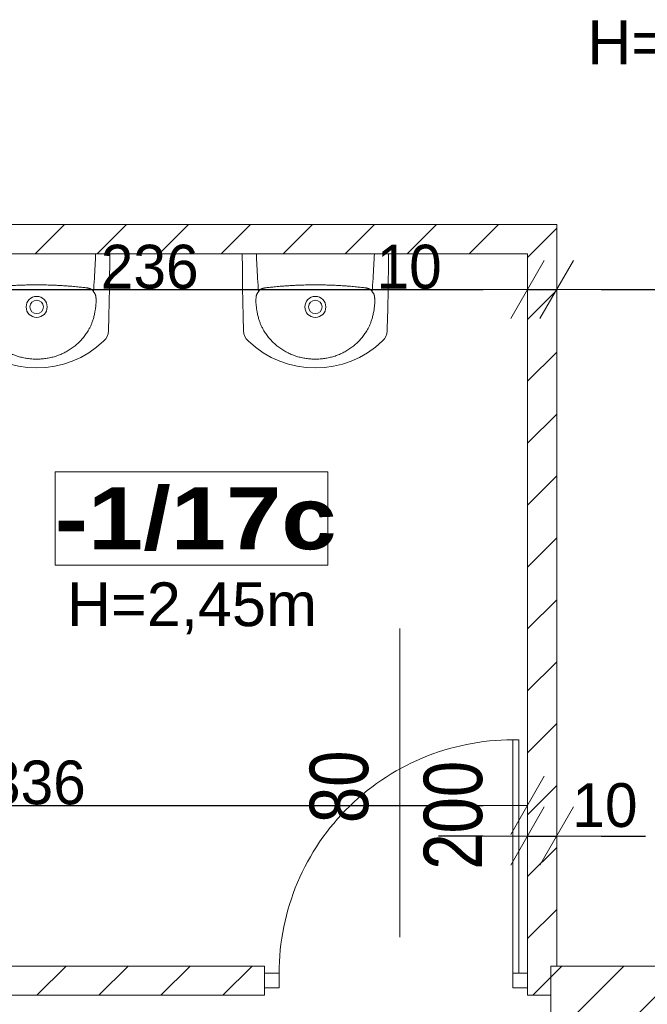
# Model space of a CAD drawing. Header units: millimetres. Extents: x -44596 to 32114, y 34976 to 82978.
# Tile 60 of 63: x 30453 to 30668, y 57015 to 57353. Entities that reach past the tile are written whole.
import ezdxf

# ---------------------------------------------------------------- set-up
doc = ezdxf.new("R2010")
doc.units = ezdxf.units.MM
doc.header["$MEASUREMENT"] = 0
for name, color, linetype in [('MF-NR', 7, 'Continuous'), ('MF_INST_WOD-KAN', 7, 'Continuous'), ('MF_KRESKOWANIE', 7, 'Continuous'), ('MF_NR', 7, 'Continuous'), ('MF_OKNA', 7, 'Continuous'), ('MF_OPISY', 7, 'Continuous'), ('MF_SCIANY_DZIAL', 7, 'Continuous'), ('MF_SCIANY_KONSTR', 7, 'Continuous'), ('MF_WIDOK', 7, 'Continuous'), ('MF_WYM_DUŻE', 7, 'Continuous')]:
    doc.layers.add(name, color=color, linetype=linetype)
doc.styles.add('GENERATED_STYLE_2', font='txt')
doc.styles.add('GENERATED_STYLE_6', font='txt')
doc.dimstyles.new('GENERATED_STYLE__1', dxfattribs={"dimtxt": 15, "dimasz": 15.2, "dimexe": 0.18, "dimexo": 0.0625, "dimgap": 0.09, "dimtad": 1, "dimtih": 1, "dimtoh": 1, "dimdec": 0, "dimzin": 0, "dimdsep": 46, "dimtxsty": 'GENERATED_STYLE_2', "dimblk": 'ARROWHEAD_2', "dimblk1": 'ARROWHEAD_2', "dimblk2": 'ARROWHEAD_2', "dimcen": 0.09, "dimse1": 1, "dimse2": 1, "dimclrd": 7, "dimclre": 7, "dimclrt": 7, "dimadec": 0, "dimazin": 0, "dimtfac": 1, "dimtdec": 4, "dimtmove": 0, "dimatfit": 3, "dimfxl": 1, "dimtolj": 1, "dimtzin": 0, "dimarcsym": 0})
doc.dimstyles.new('GENERATED_STYLE__7', dxfattribs={"dimtxt": 15, "dimasz": 15.2, "dimexe": 0.18, "dimexo": 0.0625, "dimgap": 0.09, "dimtad": 1, "dimtih": 1, "dimtoh": 1, "dimdec": 0, "dimzin": 0, "dimdsep": 46, "dimtxsty": 'GENERATED_STYLE_2', "dimblk": 'ARROWHEAD_2', "dimblk1": 'ARROWHEAD_2', "dimblk2": 'ARROWHEAD_2', "dimcen": 0.09, "dimse1": 1, "dimse2": 1, "dimclrd": 7, "dimclre": 7, "dimclrt": 7, "dimadec": 0, "dimazin": 0, "dimtfac": 1, "dimtdec": 4, "dimtmove": 2, "dimatfit": 3, "dimfxl": 1, "dimtolj": 1, "dimtzin": 0, "dimarcsym": 0})
pattern_1 = [(45, (5608535.791, 4486378.817), (-10.606601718, 10.606601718), [])]

# ---------------------------------------------------------------- blocks, each defined once
blk = doc.blocks.new('ARROWHEAD_2')
at = {"color": 0, "linetype": 'Continuous', "lineweight": 0}
for p, q in [((-0.378, -0.655), (0.378, 0.655)), ((0, 0), (-1, 0))]:
    blk.add_line(p, q, dxfattribs=at)
blk = doc.blocks.new('*D32')
at = {"layer": 'Defpoints', "color": 0}
for p in [(30391.19, 57272.49), (30627.19, 57272.49), (30627.19, 57260.24)]:
    blk.add_point(p, dxfattribs=at)
at = {"layer": 'MF_WYM_DUŻE', "color": 7, "linetype": 'Continuous', "lineweight": -2}
blk.add_line((30406.39, 57260.24), (30611.99, 57260.24), dxfattribs=at)
at = {"layer": 'MF_WYM_DUŻE', "color": 7, "lineweight": -2, "xscale": 15.2, "yscale": 15.2, "zscale": 15.2, "rotation": 180}
blk.add_blockref('ARROWHEAD_2', (30391.19, 57260.24), dxfattribs=at)
at = {"layer": 'MF_WYM_DUŻE', "color": 7, "lineweight": -2, "xscale": 15.2, "yscale": 15.2, "zscale": 15.2}
blk.add_blockref('ARROWHEAD_2', (30627.19, 57260.24), dxfattribs=at)
at = {"layer": 'MF_WYM_DUŻE', "color": 7, "lineweight": 13, "insert": (30497.89, 57267.99), "char_height": 15, "attachment_point": 5, "style": 'GENERATED_STYLE_2'}
blk.add_mtext('\\A1;236', dxfattribs=at)
blk = doc.blocks.new('*D33')
at = {"layer": 'Defpoints', "color": 0}
for p in [(30637.19, 57282.49), (30627.19, 57272.49), (30637.19, 57260.24)]:
    blk.add_point(p, dxfattribs=at)
at = {"layer": 'MF_WYM_DUŻE', "color": 7, "linetype": 'Continuous', "lineweight": -2}
for p, q in [((30576.68, 57260.24), (30596.79, 57260.24)), ((30596.79, 57260.24), (30611.99, 57260.24)), ((30627.19, 57260.24), (30637.19, 57260.24)), ((30652.39, 57260.24), (30667.59, 57260.24))]:
    blk.add_line(p, q, dxfattribs=at)
at = {"layer": 'MF_WYM_DUŻE', "color": 7, "lineweight": -2, "xscale": 15.2, "yscale": 15.2, "zscale": 15.2}
blk.add_blockref('ARROWHEAD_2', (30627.19, 57260.24), dxfattribs=at)
at = {"layer": 'MF_WYM_DUŻE', "color": 7, "lineweight": -2, "xscale": 15.2, "yscale": 15.2, "zscale": 15.2, "rotation": 180}
blk.add_blockref('ARROWHEAD_2', (30637.19, 57260.24), dxfattribs=at)
at = {"layer": 'MF_WYM_DUŻE', "color": 7, "lineweight": 13, "insert": (30586.69, 57267.99), "char_height": 15, "attachment_point": 5, "style": 'GENERATED_STYLE_2'}
blk.add_mtext('\\A1;10', dxfattribs=at)
blk = doc.blocks.new('*D34')
at = {"layer": 'Defpoints', "color": 0}
for p in [(30637.19, 57282.49), (30867.19, 57260.24), (30867.19, 57028.49)]:
    blk.add_point(p, dxfattribs=at)
at = {"layer": 'MF_WYM_DUŻE', "color": 7, "linetype": 'Continuous', "lineweight": -2}
blk.add_line((30652.39, 57260.24), (30851.99, 57260.24), dxfattribs=at)
at = {"layer": 'MF_WYM_DUŻE', "color": 7, "lineweight": -2, "xscale": 15.2, "yscale": 15.2, "zscale": 15.2, "rotation": 180}
blk.add_blockref('ARROWHEAD_2', (30637.19, 57260.24), dxfattribs=at)
at = {"layer": 'MF_WYM_DUŻE', "color": 7, "lineweight": -2, "xscale": 15.2, "yscale": 15.2, "zscale": 15.2}
blk.add_blockref('ARROWHEAD_2', (30867.19, 57260.24), dxfattribs=at)
at = {"layer": 'MF_WYM_DUŻE', "color": 7, "lineweight": 13, "insert": (30752.27, 57267.99), "char_height": 15, "attachment_point": 5, "style": 'GENERATED_STYLE_2'}
blk.add_mtext('\\A1;230', dxfattribs=at)
blk = doc.blocks.new('*D82')
at = {"layer": 'Defpoints', "color": 0}
for p in [(30291.19, 57272.49), (30627.19, 57272.49), (30627.19, 57083.52)]:
    blk.add_point(p, dxfattribs=at)
at = {"layer": 'MF_WYM_DUŻE', "color": 7, "linetype": 'Continuous', "lineweight": -2}
blk.add_line((30306.39, 57083.52), (30611.99, 57083.52), dxfattribs=at)
at = {"layer": 'MF_WYM_DUŻE', "color": 7, "lineweight": -2, "xscale": 15.2, "yscale": 15.2, "zscale": 15.2, "rotation": 180}
blk.add_blockref('ARROWHEAD_2', (30291.19, 57083.52), dxfattribs=at)
at = {"layer": 'MF_WYM_DUŻE', "color": 7, "lineweight": -2, "xscale": 15.2, "yscale": 15.2, "zscale": 15.2}
blk.add_blockref('ARROWHEAD_2', (30627.19, 57083.52), dxfattribs=at)
at = {"layer": 'MF_WYM_DUŻE', "color": 7, "lineweight": 13, "insert": (30459.27, 57091.28), "char_height": 15, "attachment_point": 5, "style": 'GENERATED_STYLE_2'}
blk.add_mtext('\\A1;336', dxfattribs=at)
blk = doc.blocks.new('*D83')
at = {"layer": 'Defpoints', "color": 0}
for p in [(30637.19, 57282.49), (30627.19, 57272.49), (30637.19, 57073.02)]:
    blk.add_point(p, dxfattribs=at)
at = {"layer": 'MF_WYM_DUŻE', "color": 7, "linetype": 'Continuous', "lineweight": -2}
for p, q in [((30611.99, 57073.02), (30596.79, 57073.02)), ((30627.19, 57073.02), (30637.19, 57073.02)), ((30652.39, 57073.02), (30667.59, 57073.02))]:
    blk.add_line(p, q, dxfattribs=at)
at = {"layer": 'MF_WYM_DUŻE', "color": 7, "lineweight": -2, "xscale": 15.2, "yscale": 15.2, "zscale": 15.2}
blk.add_blockref('ARROWHEAD_2', (30627.19, 57073.02), dxfattribs=at)
at = {"layer": 'MF_WYM_DUŻE', "color": 7, "lineweight": -2, "xscale": 15.2, "yscale": 15.2, "zscale": 15.2, "rotation": 180}
blk.add_blockref('ARROWHEAD_2', (30637.19, 57073.02), dxfattribs=at)
at = {"layer": 'MF_WYM_DUŻE', "color": 7, "lineweight": 13, "insert": (30653.71, 57083.52), "char_height": 15, "attachment_point": 5, "style": 'GENERATED_STYLE_2'}
blk.add_mtext('\\A1;10', dxfattribs=at)

msp = doc.modelspace()

# ---------------------------------------------------------------- hatches: boundary and pattern name
at = {"layer": 'MF_KRESKOWANIE', "linetype": 'Continuous', "lineweight": 13}
h = msp.add_hatch(dxfattribs=at)
h.set_pattern_fill('bloczki_ceramiczne', color=251, style=0, pattern_type=2)
h.set_pattern_definition(pattern_1)
h.paths.add_polyline_path([(30637.19, 57282.49), (30291.19, 57282.49), (30291.19, 57272.49), (30627.19, 57272.49), (30627.19, 57018.49), (30635.19, 57018.49), (30635.19, 57028.49), (30637.19, 57028.49)])
h = msp.add_hatch(dxfattribs=at)
h.set_pattern_fill('bloczki_ceramiczne', color=251, style=0, pattern_type=2)
h.set_pattern_definition(pattern_1)
h.paths.add_polyline_path([(30537.19, 57018.49), (30537.19, 57028.49), (30315.19, 57028.49), (30291.19, 57028.49), (30291.19, 57018.49), (30315.19, 57018.49)])
h = msp.add_hatch(dxfattribs=at)
h.set_pattern_fill('bloczki_ceramiczne', color=251, style=0, pattern_type=2)
h.set_pattern_definition(pattern_1)
h.paths.add_polyline_path([(30867.19, 57028.49), (30635.19, 57028.49), (30635.19, 56984.49), (30659.19, 56984.49), (30659.19, 57004.49), (30867.19, 57004.49), (30867.19, 57026.49)])

# ---------------------------------------------------------------- linework, layer by layer
at = {"layer": 'MF-NR', "color": 251, "linetype": 'Continuous', "lineweight": 13}
for p, q in [((30465.54, 57197.75), (30558.87, 57197.75)), ((30465.54, 57165.86), (30465.54, 57197.75)), ((30558.87, 57197.75), (30558.87, 57165.86))]:
    msp.add_line(p, q, dxfattribs=at)
at = {"layer": 'MF-NR', "color": 251, "linetype": 'Continuous', "lineweight": 13, "flags": 128}
msp.add_lwpolyline([(30558.87, 57165.86), (30465.54, 57165.86)], dxfattribs=at)
at = {"layer": 'MF_INST_WOD-KAN', "color": 251, "linetype": 'Continuous', "lineweight": 13}
for p, q in [((30434.19, 57272.49), (30484.19, 57272.49)), ((30529.59, 57272.49), (30579.59, 57272.49))]:
    msp.add_line(p, q, dxfattribs=at)
for centre, radius in [((30459.19, 57254.29), 3.6), ((30459.19, 57254.29), 2.3), ((30554.59, 57254.29), 3.6), ((30554.59, 57254.29), 2.3)]:
    msp.add_circle(centre, radius, dxfattribs=at)
for centre, radius, start, end in [((29680.05, 57272.49), 804.15, 358.11808, 0), ((31333.74, 57272.49), 804.15, 180, 181.88192), ((29775.45, 57272.49), 804.15, 358.11808, 0), ((30478.76, 57246.25), 5, 313.7476, 358.1181), ((30535.02, 57246.25), 5, 181.8819, 226.2524), ((30574.16, 57246.25), 5, 313.7476, 358.1181), ((30459.19, 57266.69), 33.3, 226.2524, 313.7476), ((30554.59, 57266.69), 33.3, 226.2524, 313.7476)]:
    msp.add_arc(centre, radius, start, end, dxfattribs=at)
for points, knots in [([(30478.64, 57259.52), (30478.76, 57261.04), (30478.86, 57262.56), (30478.96, 57264.08), (30479.05, 57265.52), (30479.13, 57266.97), (30479.2, 57268.41), (30479.27, 57269.77), (30479.33, 57271.13), (30479.38, 57272.49)], [0, 0, 0, 0, 1, 1, 1, 2, 2, 2, 3, 3, 3, 3]), ([(30535.14, 57259.52), (30535.03, 57261.04), (30534.92, 57262.56), (30534.83, 57264.08), (30534.74, 57265.52), (30534.65, 57266.97), (30534.58, 57268.41), (30534.51, 57269.77), (30534.45, 57271.13), (30534.4, 57272.49)], [0, 0, 0, 0, 1, 1, 1, 2, 2, 2, 3, 3, 3, 3]), ([(30574.04, 57259.52), (30574.15, 57261.04), (30574.26, 57262.56), (30574.35, 57264.08), (30574.45, 57265.52), (30574.53, 57266.97), (30574.6, 57268.41), (30574.67, 57269.77), (30574.73, 57271.13), (30574.78, 57272.49)], [0, 0, 0, 0, 1, 1, 1, 2, 2, 2, 3, 3, 3, 3]), ([(30459.19, 57261.85), (30458.41, 57261.85), (30457.63, 57261.85), (30456.84, 57261.83), (30456.13, 57261.82), (30455.42, 57261.8), (30454.71, 57261.78), (30454.09, 57261.76), (30453.46, 57261.74), (30452.84, 57261.71), (30452.28, 57261.69), (30451.73, 57261.66), (30451.17, 57261.63), (30450.68, 57261.6), (30450.19, 57261.57), (30449.69, 57261.54), (30449.25, 57261.51), (30448.81, 57261.48), (30448.36, 57261.44), (30447.97, 57261.41), (30447.57, 57261.38), (30447.17, 57261.35), (30446.81, 57261.32), (30446.45, 57261.28), (30446.09, 57261.25), (30445.77, 57261.22), (30445.44, 57261.19), (30445.12, 57261.16), (30444.82, 57261.13), (30444.52, 57261.1), (30444.23, 57261.07), (30443.96, 57261.04), (30443.69, 57261.01), (30443.42, 57260.98), (30443.18, 57260.95), (30442.93, 57260.93), (30442.69, 57260.9), (30442.46, 57260.87), (30442.24, 57260.85), (30442.02, 57260.82)], [0, 0, 0, 0, 1, 1, 1, 2, 2, 2, 3, 3, 3, 4, 4, 4, 5, 5, 5, 6, 6, 6, 7, 7, 7, 8, 8, 8, 9, 9, 9, 10, 10, 10, 11, 11, 11, 12, 12, 12, 13, 13, 13, 13]), ([(30459.19, 57261.85), (30459.98, 57261.85), (30460.76, 57261.85), (30461.54, 57261.83), (30462.25, 57261.82), (30462.96, 57261.8), (30463.67, 57261.78), (30464.3, 57261.76), (30464.92, 57261.74), (30465.55, 57261.71), (30466.1, 57261.69), (30466.66, 57261.66), (30467.21, 57261.63), (30467.71, 57261.6), (30468.2, 57261.57), (30468.7, 57261.54), (30469.14, 57261.51), (30469.58, 57261.48), (30470.02, 57261.44), (30470.42, 57261.41), (30470.82, 57261.38), (30471.22, 57261.35), (30471.58, 57261.32), (30471.94, 57261.28), (30472.3, 57261.25), (30472.62, 57261.22), (30472.95, 57261.19), (30473.27, 57261.16), (30473.57, 57261.13), (30473.86, 57261.1), (30474.16, 57261.07), (30474.43, 57261.04), (30474.7, 57261.01), (30474.97, 57260.98), (30475.21, 57260.95), (30475.46, 57260.93), (30475.7, 57260.9), (30475.92, 57260.87), (30476.15, 57260.85), (30476.37, 57260.82)], [0, 0, 0, 0, 1, 1, 1, 2, 2, 2, 3, 3, 3, 4, 4, 4, 5, 5, 5, 6, 6, 6, 7, 7, 7, 8, 8, 8, 9, 9, 9, 10, 10, 10, 11, 11, 11, 12, 12, 12, 13, 13, 13, 13]), ([(30476.37, 57260.82), (30476.43, 57260.81), (30476.5, 57260.8), (30476.56, 57260.79), (30476.63, 57260.78), (30476.69, 57260.77), (30476.75, 57260.76), (30476.82, 57260.74), (30476.88, 57260.73), (30476.94, 57260.71), (30477, 57260.7), (30477.06, 57260.68), (30477.12, 57260.66), (30477.18, 57260.64), (30477.24, 57260.62), (30477.3, 57260.6), (30477.36, 57260.58), (30477.42, 57260.56), (30477.48, 57260.54), (30477.54, 57260.51), (30477.6, 57260.49), (30477.66, 57260.46), (30477.71, 57260.43), (30477.77, 57260.41), (30477.83, 57260.38), (30477.88, 57260.35), (30477.94, 57260.31), (30478, 57260.28), (30478.05, 57260.25), (30478.11, 57260.21), (30478.16, 57260.18)], [0, 0, 0, 0, 1, 1, 1, 2, 2, 2, 3, 3, 3, 4, 4, 4, 5, 5, 5, 6, 6, 6, 7, 7, 7, 8, 8, 8, 9, 9, 9, 10, 10, 10, 10]), ([(30478.16, 57260.18), (30478.19, 57260.15), (30478.22, 57260.12), (30478.25, 57260.08), (30478.28, 57260.05), (30478.32, 57260.01), (30478.35, 57259.97), (30478.38, 57259.93), (30478.41, 57259.88), (30478.45, 57259.83), (30478.48, 57259.78), (30478.52, 57259.73), (30478.55, 57259.68), (30478.58, 57259.63), (30478.61, 57259.57), (30478.64, 57259.52)], [0, 0, 0, 0, 1, 1, 1, 2, 2, 2, 3, 3, 3, 4, 4, 4, 5, 5, 5, 5]), ([(30535.63, 57260.18), (30535.59, 57260.15), (30535.56, 57260.12), (30535.53, 57260.08), (30535.5, 57260.05), (30535.47, 57260.01), (30535.44, 57259.97), (30535.4, 57259.93), (30535.37, 57259.88), (30535.34, 57259.83), (30535.3, 57259.78), (30535.27, 57259.73), (30535.24, 57259.68), (30535.2, 57259.63), (30535.17, 57259.57), (30535.14, 57259.52)], [0, 0, 0, 0, 1, 1, 1, 2, 2, 2, 3, 3, 3, 4, 4, 4, 5, 5, 5, 5]), ([(30537.41, 57260.82), (30537.35, 57260.81), (30537.29, 57260.8), (30537.22, 57260.79), (30537.16, 57260.78), (30537.1, 57260.77), (30537.03, 57260.76), (30536.97, 57260.74), (30536.91, 57260.73), (30536.85, 57260.71), (30536.78, 57260.7), (30536.72, 57260.68), (30536.66, 57260.66), (30536.6, 57260.64), (30536.54, 57260.62), (30536.48, 57260.6), (30536.42, 57260.58), (30536.36, 57260.56), (30536.3, 57260.54), (30536.24, 57260.51), (30536.19, 57260.49), (30536.13, 57260.46), (30536.07, 57260.43), (30536.01, 57260.41), (30535.96, 57260.38), (30535.9, 57260.35), (30535.84, 57260.31), (30535.79, 57260.28), (30535.73, 57260.25), (30535.68, 57260.21), (30535.63, 57260.18)], [0, 0, 0, 0, 1, 1, 1, 2, 2, 2, 3, 3, 3, 4, 4, 4, 5, 5, 5, 6, 6, 6, 7, 7, 7, 8, 8, 8, 9, 9, 9, 10, 10, 10, 10]), ([(30554.59, 57261.85), (30553.81, 57261.85), (30553.02, 57261.85), (30552.24, 57261.83), (30551.53, 57261.82), (30550.82, 57261.8), (30550.11, 57261.78), (30549.49, 57261.76), (30548.86, 57261.74), (30548.23, 57261.71), (30547.68, 57261.69), (30547.13, 57261.66), (30546.57, 57261.63), (30546.08, 57261.6), (30545.58, 57261.57), (30545.09, 57261.54), (30544.64, 57261.51), (30544.2, 57261.48), (30543.76, 57261.44), (30543.36, 57261.41), (30542.96, 57261.38), (30542.57, 57261.35), (30542.21, 57261.32), (30541.85, 57261.28), (30541.49, 57261.25), (30541.16, 57261.22), (30540.84, 57261.19), (30540.51, 57261.16), (30540.22, 57261.13), (30539.92, 57261.1), (30539.62, 57261.07), (30539.36, 57261.04), (30539.09, 57261.01), (30538.82, 57260.98), (30538.57, 57260.95), (30538.33, 57260.93), (30538.08, 57260.9), (30537.86, 57260.87), (30537.64, 57260.85), (30537.41, 57260.82)], [0, 0, 0, 0, 1, 1, 1, 2, 2, 2, 3, 3, 3, 4, 4, 4, 5, 5, 5, 6, 6, 6, 7, 7, 7, 8, 8, 8, 9, 9, 9, 10, 10, 10, 11, 11, 11, 12, 12, 12, 13, 13, 13, 13]), ([(30554.59, 57261.85), (30555.37, 57261.85), (30556.16, 57261.85), (30556.94, 57261.83), (30557.65, 57261.82), (30558.36, 57261.8), (30559.07, 57261.78), (30559.7, 57261.76), (30560.32, 57261.74), (30560.95, 57261.71), (30561.5, 57261.69), (30562.06, 57261.66), (30562.61, 57261.63), (30563.1, 57261.6), (30563.6, 57261.57), (30564.09, 57261.54), (30564.54, 57261.51), (30564.98, 57261.48), (30565.42, 57261.44), (30565.82, 57261.41), (30566.22, 57261.38), (30566.62, 57261.35), (30566.97, 57261.32), (30567.33, 57261.28), (30567.69, 57261.25), (30568.02, 57261.22), (30568.34, 57261.19), (30568.67, 57261.16), (30568.97, 57261.13), (30569.26, 57261.1), (30569.56, 57261.07), (30569.82, 57261.04), (30570.09, 57261.01), (30570.36, 57260.98), (30570.61, 57260.95), (30570.85, 57260.93), (30571.1, 57260.9), (30571.32, 57260.87), (30571.54, 57260.85), (30571.77, 57260.82)], [0, 0, 0, 0, 1, 1, 1, 2, 2, 2, 3, 3, 3, 4, 4, 4, 5, 5, 5, 6, 6, 6, 7, 7, 7, 8, 8, 8, 9, 9, 9, 10, 10, 10, 11, 11, 11, 12, 12, 12, 13, 13, 13, 13]), ([(30571.77, 57260.82), (30571.83, 57260.81), (30571.89, 57260.8), (30571.96, 57260.79), (30572.02, 57260.78), (30572.09, 57260.77), (30572.15, 57260.76), (30572.21, 57260.74), (30572.27, 57260.73), (30572.34, 57260.71), (30572.4, 57260.7), (30572.46, 57260.68), (30572.52, 57260.66), (30572.58, 57260.64), (30572.64, 57260.62), (30572.7, 57260.6), (30572.76, 57260.58), (30572.82, 57260.56), (30572.88, 57260.54), (30572.94, 57260.51), (30573, 57260.49), (30573.05, 57260.46), (30573.11, 57260.43), (30573.17, 57260.41), (30573.22, 57260.38), (30573.28, 57260.35), (30573.34, 57260.31), (30573.39, 57260.28), (30573.45, 57260.25), (30573.5, 57260.21), (30573.56, 57260.18)], [0, 0, 0, 0, 1, 1, 1, 2, 2, 2, 3, 3, 3, 4, 4, 4, 5, 5, 5, 6, 6, 6, 7, 7, 7, 8, 8, 8, 9, 9, 9, 10, 10, 10, 10]), ([(30573.56, 57260.18), (30573.59, 57260.15), (30573.62, 57260.12), (30573.65, 57260.08), (30573.68, 57260.05), (30573.71, 57260.01), (30573.74, 57259.97), (30573.78, 57259.93), (30573.81, 57259.88), (30573.84, 57259.83), (30573.88, 57259.78), (30573.91, 57259.73), (30573.94, 57259.68), (30573.98, 57259.63), (30574.01, 57259.57), (30574.04, 57259.52)], [0, 0, 0, 0, 1, 1, 1, 2, 2, 2, 3, 3, 3, 4, 4, 4, 5, 5, 5, 5]), ([(30478.64, 57259.52), (30478.68, 57259.48), (30478.71, 57259.44), (30478.74, 57259.4), (30478.78, 57259.35), (30478.82, 57259.31), (30478.85, 57259.27), (30478.88, 57259.22), (30478.92, 57259.18), (30478.95, 57259.13), (30478.98, 57259.09), (30479.01, 57259.04), (30479.04, 57258.99), (30479.06, 57258.95), (30479.09, 57258.9), (30479.12, 57258.86), (30479.14, 57258.81), (30479.16, 57258.77), (30479.19, 57258.72), (30479.21, 57258.68), (30479.23, 57258.63), (30479.25, 57258.58), (30479.27, 57258.54), (30479.29, 57258.49), (30479.3, 57258.45), (30479.32, 57258.4), (30479.34, 57258.35), (30479.35, 57258.31), (30479.36, 57258.26), (30479.38, 57258.21), (30479.39, 57258.17), (30479.4, 57258.12), (30479.41, 57258.07), (30479.42, 57258.02), (30479.43, 57257.98), (30479.44, 57257.93), (30479.44, 57257.88), (30479.45, 57257.84), (30479.45, 57257.8), (30479.46, 57257.75), (30479.46, 57257.71), (30479.47, 57257.67), (30479.47, 57257.64)], [0, 0, 0, 0, 1, 1, 1, 2, 2, 2, 3, 3, 3, 4, 4, 4, 5, 5, 5, 6, 6, 6, 7, 7, 7, 8, 8, 8, 9, 9, 9, 10, 10, 10, 11, 11, 11, 12, 12, 12, 13, 13, 13, 14, 14, 14, 14]), ([(30479.47, 57257.64), (30479.49, 57257.51), (30479.5, 57257.38), (30479.51, 57257.26), (30479.52, 57257.12), (30479.52, 57256.98), (30479.53, 57256.85), (30479.53, 57256.7), (30479.54, 57256.55), (30479.54, 57256.39), (30479.54, 57256.23), (30479.53, 57256.06), (30479.53, 57255.89), (30479.52, 57255.7), (30479.51, 57255.5), (30479.5, 57255.31), (30479.48, 57255.1), (30479.46, 57254.88), (30479.44, 57254.67), (30479.41, 57254.42), (30479.39, 57254.18), (30479.36, 57253.94)], [0, 0, 0, 0, 1, 1, 1, 2, 2, 2, 3, 3, 3, 4, 4, 4, 5, 5, 5, 6, 6, 6, 7, 7, 7, 7]), ([(30534.31, 57257.64), (30534.3, 57257.51), (30534.29, 57257.38), (30534.28, 57257.26), (30534.27, 57257.12), (30534.26, 57256.98), (30534.26, 57256.85), (30534.25, 57256.7), (30534.25, 57256.55), (30534.25, 57256.39), (30534.25, 57256.23), (30534.25, 57256.06), (30534.26, 57255.89), (30534.26, 57255.7), (30534.27, 57255.5), (30534.29, 57255.31), (30534.3, 57255.1), (30534.32, 57254.88), (30534.35, 57254.67), (30534.37, 57254.42), (30534.4, 57254.18), (30534.43, 57253.94)], [0, 0, 0, 0, 1, 1, 1, 2, 2, 2, 3, 3, 3, 4, 4, 4, 5, 5, 5, 6, 6, 6, 7, 7, 7, 7]), ([(30535.14, 57259.52), (30535.11, 57259.48), (30535.07, 57259.44), (30535.04, 57259.4), (30535, 57259.35), (30534.97, 57259.31), (30534.94, 57259.27), (30534.9, 57259.22), (30534.87, 57259.18), (30534.84, 57259.13), (30534.81, 57259.09), (30534.78, 57259.04), (30534.75, 57258.99), (30534.72, 57258.95), (30534.69, 57258.9), (30534.67, 57258.86), (30534.64, 57258.81), (30534.62, 57258.77), (30534.6, 57258.72), (30534.58, 57258.68), (30534.56, 57258.63), (30534.54, 57258.58), (30534.52, 57258.54), (30534.5, 57258.49), (30534.48, 57258.45), (30534.46, 57258.4), (30534.45, 57258.35), (30534.43, 57258.31), (30534.42, 57258.26), (30534.41, 57258.21), (30534.4, 57258.17), (30534.38, 57258.12), (30534.37, 57258.07), (30534.36, 57258.02), (30534.35, 57257.98), (30534.35, 57257.93), (30534.34, 57257.88), (30534.33, 57257.84), (30534.33, 57257.8), (30534.33, 57257.75), (30534.32, 57257.71), (30534.32, 57257.67), (30534.31, 57257.64)], [0, 0, 0, 0, 1, 1, 1, 2, 2, 2, 3, 3, 3, 4, 4, 4, 5, 5, 5, 6, 6, 6, 7, 7, 7, 8, 8, 8, 9, 9, 9, 10, 10, 10, 11, 11, 11, 12, 12, 12, 13, 13, 13, 14, 14, 14, 14]), ([(30574.04, 57259.52), (30574.07, 57259.48), (30574.11, 57259.44), (30574.14, 57259.4), (30574.18, 57259.35), (30574.21, 57259.31), (30574.25, 57259.27), (30574.28, 57259.22), (30574.31, 57259.18), (30574.34, 57259.13), (30574.37, 57259.09), (30574.4, 57259.04), (30574.43, 57258.99), (30574.46, 57258.95), (30574.49, 57258.9), (30574.51, 57258.86), (30574.54, 57258.81), (30574.56, 57258.77), (30574.58, 57258.72), (30574.6, 57258.68), (30574.63, 57258.63), (30574.65, 57258.58), (30574.66, 57258.54), (30574.68, 57258.49), (30574.7, 57258.45), (30574.72, 57258.4), (30574.73, 57258.35), (30574.75, 57258.31), (30574.76, 57258.26), (30574.77, 57258.21), (30574.79, 57258.17), (30574.8, 57258.12), (30574.81, 57258.07), (30574.82, 57258.02), (30574.83, 57257.98), (30574.83, 57257.93), (30574.84, 57257.88), (30574.85, 57257.84), (30574.85, 57257.8), (30574.86, 57257.75), (30574.86, 57257.71), (30574.86, 57257.67), (30574.87, 57257.64)], [0, 0, 0, 0, 1, 1, 1, 2, 2, 2, 3, 3, 3, 4, 4, 4, 5, 5, 5, 6, 6, 6, 7, 7, 7, 8, 8, 8, 9, 9, 9, 10, 10, 10, 11, 11, 11, 12, 12, 12, 13, 13, 13, 14, 14, 14, 14]), ([(30574.87, 57257.64), (30574.88, 57257.51), (30574.89, 57257.38), (30574.9, 57257.26), (30574.91, 57257.12), (30574.92, 57256.98), (30574.93, 57256.85), (30574.93, 57256.7), (30574.93, 57256.55), (30574.93, 57256.39), (30574.93, 57256.23), (30574.93, 57256.06), (30574.92, 57255.89), (30574.92, 57255.7), (30574.91, 57255.5), (30574.89, 57255.31), (30574.88, 57255.1), (30574.86, 57254.88), (30574.84, 57254.67), (30574.81, 57254.42), (30574.78, 57254.18), (30574.75, 57253.94)], [0, 0, 0, 0, 1, 1, 1, 2, 2, 2, 3, 3, 3, 4, 4, 4, 5, 5, 5, 6, 6, 6, 7, 7, 7, 7]), ([(30479.27, 57253.33), (30479.24, 57253.11), (30479.2, 57252.89), (30479.16, 57252.67), (30479.12, 57252.45), (30479.08, 57252.23), (30479.03, 57252.01), (30478.98, 57251.79), (30478.93, 57251.57), (30478.88, 57251.35), (30478.83, 57251.13), (30478.77, 57250.91), (30478.71, 57250.69), (30478.65, 57250.48), (30478.59, 57250.26), (30478.52, 57250.04), (30478.45, 57249.83), (30478.38, 57249.61), (30478.31, 57249.4)], [0, 0, 0, 0, 1, 1, 1, 2, 2, 2, 3, 3, 3, 4, 4, 4, 5, 5, 5, 6, 6, 6, 6]), ([(30479.36, 57253.94), (30479.34, 57253.84), (30479.33, 57253.74), (30479.32, 57253.64), (30479.3, 57253.53), (30479.29, 57253.43), (30479.27, 57253.33)], [0, 0, 0, 0, 1, 1, 1, 2, 2, 2, 2]), ([(30534.43, 57253.94), (30534.44, 57253.84), (30534.45, 57253.74), (30534.47, 57253.64), (30534.48, 57253.53), (30534.5, 57253.43), (30534.52, 57253.33)], [0, 0, 0, 0, 1, 1, 1, 2, 2, 2, 2]), ([(30534.52, 57253.33), (30534.55, 57253.11), (30534.59, 57252.89), (30534.63, 57252.67), (30534.67, 57252.45), (30534.71, 57252.23), (30534.76, 57252.01), (30534.8, 57251.79), (30534.85, 57251.57), (30534.91, 57251.35), (30534.96, 57251.13), (30535.02, 57250.91), (30535.08, 57250.69), (30535.14, 57250.48), (30535.2, 57250.26), (30535.27, 57250.04), (30535.33, 57249.83), (30535.4, 57249.61), (30535.48, 57249.4)], [0, 0, 0, 0, 1, 1, 1, 2, 2, 2, 3, 3, 3, 4, 4, 4, 5, 5, 5, 6, 6, 6, 6]), ([(30574.67, 57253.33), (30574.63, 57253.11), (30574.6, 57252.89), (30574.56, 57252.67), (30574.52, 57252.45), (30574.47, 57252.23), (30574.43, 57252.01), (30574.38, 57251.79), (30574.33, 57251.57), (30574.28, 57251.35), (30574.22, 57251.13), (30574.17, 57250.91), (30574.11, 57250.69), (30574.05, 57250.48), (30573.98, 57250.26), (30573.92, 57250.04), (30573.85, 57249.83), (30573.78, 57249.61), (30573.71, 57249.4)], [0, 0, 0, 0, 1, 1, 1, 2, 2, 2, 3, 3, 3, 4, 4, 4, 5, 5, 5, 6, 6, 6, 6]), ([(30574.75, 57253.94), (30574.74, 57253.84), (30574.73, 57253.74), (30574.71, 57253.64), (30574.7, 57253.53), (30574.68, 57253.43), (30574.67, 57253.33)], [0, 0, 0, 0, 1, 1, 1, 2, 2, 2, 2]), ([(30441.18, 57246.87), (30441.31, 57246.63), (30441.44, 57246.39), (30441.58, 57246.16), (30441.72, 57245.93), (30441.86, 57245.7), (30442.01, 57245.47), (30442.16, 57245.25), (30442.31, 57245.02), (30442.47, 57244.8), (30442.63, 57244.58), (30442.79, 57244.36), (30442.96, 57244.15), (30443.13, 57243.94), (30443.3, 57243.73), (30443.47, 57243.52), (30443.65, 57243.31), (30443.83, 57243.11), (30444.01, 57242.91), (30444.19, 57242.71), (30444.38, 57242.52), (30444.57, 57242.32), (30444.76, 57242.13), (30444.95, 57241.95), (30445.15, 57241.76), (30445.35, 57241.58), (30445.55, 57241.41), (30445.75, 57241.23), (30445.96, 57241.06), (30446.17, 57240.89), (30446.38, 57240.72), (30446.59, 57240.56), (30446.8, 57240.4), (30447.02, 57240.24), (30447.24, 57240.08), (30447.47, 57239.93), (30447.69, 57239.78), (30447.92, 57239.63), (30448.15, 57239.49), (30448.39, 57239.35), (30448.62, 57239.2), (30448.86, 57239.07), (30449.1, 57238.94), (30449.34, 57238.8), (30449.59, 57238.68), (30449.83, 57238.56), (30450.08, 57238.43), (30450.33, 57238.32), (30450.58, 57238.21), (30450.83, 57238.1), (30451.08, 57237.99), (30451.33, 57237.89), (30451.58, 57237.79), (30451.83, 57237.7), (30452.09, 57237.61), (30452.34, 57237.52), (30452.6, 57237.43), (30452.86, 57237.35), (30453.11, 57237.27), (30453.37, 57237.2), (30453.63, 57237.13), (30453.89, 57237.06), (30454.16, 57237), (30454.42, 57236.94), (30454.68, 57236.88), (30454.95, 57236.82), (30455.21, 57236.77), (30455.48, 57236.72), (30455.74, 57236.68), (30456.01, 57236.64), (30456.27, 57236.6), (30456.54, 57236.56), (30456.81, 57236.54), (30457.07, 57236.51), (30457.34, 57236.48), (30457.6, 57236.46), (30457.87, 57236.44), (30458.13, 57236.43), (30458.4, 57236.42), (30458.66, 57236.41), (30458.93, 57236.4), (30459.19, 57236.4)], [0, 0, 0, 0, 1, 1, 1, 2, 2, 2, 3, 3, 3, 4, 4, 4, 5, 5, 5, 6, 6, 6, 7, 7, 7, 8, 8, 8, 9, 9, 9, 10, 10, 10, 11, 11, 11, 12, 12, 12, 13, 13, 13, 14, 14, 14, 15, 15, 15, 16, 16, 16, 17, 17, 17, 18, 18, 18, 19, 19, 19, 20, 20, 20, 21, 21, 21, 22, 22, 22, 23, 23, 23, 24, 24, 24, 25, 25, 25, 26, 26, 26, 27, 27, 27, 27]), ([(30477.21, 57246.87), (30477.08, 57246.63), (30476.95, 57246.39), (30476.81, 57246.16), (30476.67, 57245.93), (30476.53, 57245.7), (30476.38, 57245.47), (30476.23, 57245.25), (30476.07, 57245.02), (30475.92, 57244.8), (30475.76, 57244.58), (30475.6, 57244.36), (30475.43, 57244.15), (30475.26, 57243.94), (30475.09, 57243.73), (30474.92, 57243.52), (30474.74, 57243.31), (30474.56, 57243.11), (30474.38, 57242.91), (30474.2, 57242.71), (30474.01, 57242.52), (30473.82, 57242.32), (30473.63, 57242.13), (30473.43, 57241.95), (30473.24, 57241.76), (30473.04, 57241.58), (30472.84, 57241.41), (30472.63, 57241.23), (30472.43, 57241.06), (30472.22, 57240.89), (30472.01, 57240.72), (30471.8, 57240.56), (30471.58, 57240.4), (30471.37, 57240.24), (30471.14, 57240.08), (30470.92, 57239.93), (30470.69, 57239.78), (30470.47, 57239.63), (30470.24, 57239.49), (30470, 57239.35), (30469.77, 57239.2), (30469.53, 57239.07), (30469.29, 57238.94), (30469.05, 57238.8), (30468.8, 57238.68), (30468.56, 57238.56), (30468.31, 57238.43), (30468.06, 57238.32), (30467.81, 57238.21), (30467.56, 57238.1), (30467.31, 57237.99), (30467.06, 57237.89), (30466.81, 57237.79), (30466.55, 57237.7), (30466.3, 57237.61), (30466.05, 57237.52), (30465.79, 57237.43), (30465.53, 57237.35), (30465.27, 57237.27), (30465.02, 57237.2), (30464.75, 57237.13), (30464.49, 57237.06), (30464.23, 57237), (30463.97, 57236.94), (30463.71, 57236.88), (30463.44, 57236.82), (30463.18, 57236.77), (30462.91, 57236.72), (30462.65, 57236.68), (30462.38, 57236.64), (30462.12, 57236.6), (30461.85, 57236.56), (30461.58, 57236.54), (30461.32, 57236.51), (30461.05, 57236.48), (30460.79, 57236.46), (30460.52, 57236.44), (30460.25, 57236.43), (30459.99, 57236.42), (30459.72, 57236.41), (30459.46, 57236.4), (30459.19, 57236.4)], [0, 0, 0, 0, 1, 1, 1, 2, 2, 2, 3, 3, 3, 4, 4, 4, 5, 5, 5, 6, 6, 6, 7, 7, 7, 8, 8, 8, 9, 9, 9, 10, 10, 10, 11, 11, 11, 12, 12, 12, 13, 13, 13, 14, 14, 14, 15, 15, 15, 16, 16, 16, 17, 17, 17, 18, 18, 18, 19, 19, 19, 20, 20, 20, 21, 21, 21, 22, 22, 22, 23, 23, 23, 24, 24, 24, 25, 25, 25, 26, 26, 26, 27, 27, 27, 27]), ([(30478.31, 57249.4), (30478.25, 57249.23), (30478.19, 57249.06), (30478.13, 57248.9), (30478.07, 57248.73), (30478, 57248.55), (30477.93, 57248.38), (30477.86, 57248.21), (30477.78, 57248.04), (30477.71, 57247.87), (30477.63, 57247.7), (30477.55, 57247.53), (30477.47, 57247.36), (30477.38, 57247.19), (30477.3, 57247.03), (30477.21, 57246.87)], [0, 0, 0, 0, 1, 1, 1, 2, 2, 2, 3, 3, 3, 4, 4, 4, 5, 5, 5, 5]), ([(30535.48, 57249.4), (30535.53, 57249.23), (30535.59, 57249.06), (30535.65, 57248.9), (30535.72, 57248.73), (30535.78, 57248.55), (30535.86, 57248.38), (30535.93, 57248.21), (30536, 57248.04), (30536.08, 57247.87), (30536.16, 57247.7), (30536.24, 57247.53), (30536.32, 57247.36), (30536.4, 57247.19), (30536.49, 57247.03), (30536.57, 57246.87)], [0, 0, 0, 0, 1, 1, 1, 2, 2, 2, 3, 3, 3, 4, 4, 4, 5, 5, 5, 5]), ([(30536.57, 57246.87), (30536.7, 57246.63), (30536.84, 57246.39), (30536.98, 57246.16), (30537.12, 57245.93), (30537.26, 57245.7), (30537.41, 57245.47), (30537.56, 57245.25), (30537.71, 57245.02), (30537.87, 57244.8), (30538.03, 57244.58), (30538.19, 57244.36), (30538.35, 57244.15), (30538.52, 57243.94), (30538.69, 57243.73), (30538.87, 57243.52), (30539.04, 57243.31), (30539.22, 57243.11), (30539.41, 57242.91), (30539.59, 57242.71), (30539.78, 57242.52), (30539.97, 57242.32), (30540.16, 57242.13), (30540.35, 57241.95), (30540.55, 57241.76), (30540.75, 57241.58), (30540.95, 57241.41), (30541.15, 57241.23), (30541.35, 57241.06), (30541.56, 57240.89), (30541.77, 57240.72), (30541.99, 57240.56), (30542.2, 57240.4), (30542.42, 57240.24), (30542.64, 57240.08), (30542.86, 57239.93), (30543.09, 57239.78), (30543.32, 57239.63), (30543.55, 57239.49), (30543.78, 57239.35), (30544.02, 57239.2), (30544.26, 57239.07), (30544.5, 57238.94), (30544.74, 57238.8), (30544.98, 57238.68), (30545.23, 57238.56), (30545.48, 57238.43), (30545.72, 57238.32), (30545.97, 57238.21), (30546.22, 57238.1), (30546.47, 57237.99), (30546.73, 57237.89), (30546.98, 57237.79), (30547.23, 57237.7), (30547.49, 57237.61), (30547.74, 57237.52), (30548, 57237.43), (30548.25, 57237.35), (30548.51, 57237.27), (30548.77, 57237.2), (30549.03, 57237.13), (30549.29, 57237.06), (30549.55, 57237), (30549.82, 57236.94), (30550.08, 57236.88), (30550.34, 57236.82), (30550.61, 57236.77), (30550.87, 57236.72), (30551.14, 57236.68), (30551.4, 57236.64), (30551.67, 57236.6), (30551.93, 57236.56), (30552.2, 57236.54), (30552.47, 57236.51), (30552.73, 57236.48), (30553, 57236.46), (30553.26, 57236.44), (30553.53, 57236.43), (30553.8, 57236.42), (30554.06, 57236.41), (30554.33, 57236.4), (30554.59, 57236.4)], [0, 0, 0, 0, 1, 1, 1, 2, 2, 2, 3, 3, 3, 4, 4, 4, 5, 5, 5, 6, 6, 6, 7, 7, 7, 8, 8, 8, 9, 9, 9, 10, 10, 10, 11, 11, 11, 12, 12, 12, 13, 13, 13, 14, 14, 14, 15, 15, 15, 16, 16, 16, 17, 17, 17, 18, 18, 18, 19, 19, 19, 20, 20, 20, 21, 21, 21, 22, 22, 22, 23, 23, 23, 24, 24, 24, 25, 25, 25, 26, 26, 26, 27, 27, 27, 27]), ([(30572.61, 57246.87), (30572.48, 57246.63), (30572.34, 57246.39), (30572.2, 57246.16), (30572.07, 57245.93), (30571.92, 57245.7), (30571.77, 57245.47), (30571.62, 57245.25), (30571.47, 57245.02), (30571.31, 57244.8), (30571.16, 57244.58), (30570.99, 57244.36), (30570.83, 57244.15), (30570.66, 57243.94), (30570.49, 57243.73), (30570.31, 57243.52), (30570.14, 57243.31), (30569.96, 57243.11), (30569.78, 57242.91), (30569.59, 57242.71), (30569.41, 57242.52), (30569.21, 57242.32), (30569.02, 57242.13), (30568.83, 57241.95), (30568.63, 57241.76), (30568.44, 57241.58), (30568.23, 57241.41), (30568.03, 57241.23), (30567.83, 57241.06), (30567.62, 57240.89), (30567.41, 57240.72), (30567.2, 57240.56), (30566.98, 57240.4), (30566.76, 57240.24), (30566.54, 57240.08), (30566.32, 57239.93), (30566.09, 57239.78), (30565.86, 57239.63), (30565.63, 57239.49), (30565.4, 57239.35), (30565.16, 57239.2), (30564.92, 57239.07), (30564.68, 57238.94), (30564.44, 57238.8), (30564.2, 57238.68), (30563.95, 57238.56), (30563.71, 57238.43), (30563.46, 57238.32), (30563.21, 57238.21), (30562.96, 57238.1), (30562.71, 57237.99), (30562.45, 57237.89), (30562.2, 57237.79), (30561.95, 57237.7), (30561.7, 57237.61), (30561.44, 57237.52), (30561.19, 57237.43), (30560.93, 57237.35), (30560.67, 57237.27), (30560.41, 57237.2), (30560.15, 57237.13), (30559.89, 57237.06), (30559.63, 57237), (30559.36, 57236.94), (30559.1, 57236.88), (30558.84, 57236.82), (30558.57, 57236.77), (30558.31, 57236.72), (30558.04, 57236.68), (30557.78, 57236.64), (30557.51, 57236.6), (30557.25, 57236.56), (30556.98, 57236.54), (30556.71, 57236.51), (30556.45, 57236.48), (30556.18, 57236.46), (30555.92, 57236.44), (30555.65, 57236.43), (30555.38, 57236.42), (30555.12, 57236.41), (30554.86, 57236.4), (30554.59, 57236.4)], [0, 0, 0, 0, 1, 1, 1, 2, 2, 2, 3, 3, 3, 4, 4, 4, 5, 5, 5, 6, 6, 6, 7, 7, 7, 8, 8, 8, 9, 9, 9, 10, 10, 10, 11, 11, 11, 12, 12, 12, 13, 13, 13, 14, 14, 14, 15, 15, 15, 16, 16, 16, 17, 17, 17, 18, 18, 18, 19, 19, 19, 20, 20, 20, 21, 21, 21, 22, 22, 22, 23, 23, 23, 24, 24, 24, 25, 25, 25, 26, 26, 26, 27, 27, 27, 27]), ([(30573.71, 57249.4), (30573.65, 57249.23), (30573.59, 57249.06), (30573.53, 57248.9), (30573.46, 57248.73), (30573.4, 57248.55), (30573.33, 57248.38), (30573.25, 57248.21), (30573.18, 57248.04), (30573.1, 57247.87), (30573.02, 57247.7), (30572.94, 57247.53), (30572.86, 57247.36), (30572.78, 57247.19), (30572.69, 57247.03), (30572.61, 57246.87)], [0, 0, 0, 0, 1, 1, 1, 2, 2, 2, 3, 3, 3, 4, 4, 4, 5, 5, 5, 5])]:
    msp.add_open_spline(points, degree=3, knots=knots, dxfattribs=at)
for points in [[(30482.54, 57242.98), (30482.44, 57242.86), (30482.33, 57242.75), (30482.22, 57242.64)], [(30482.56, 57243), (30482.57, 57243), (30482.53, 57242.98), (30482.54, 57242.98)], [(30482.7, 57243.17), (30482.65, 57243.11), (30482.61, 57243.05), (30482.56, 57243)], [(30531.09, 57243.17), (30531.13, 57243.11), (30531.18, 57243.05), (30531.22, 57243)], [(30531.22, 57243), (30531.23, 57243), (30531.23, 57242.98), (30531.24, 57242.98)], [(30531.24, 57242.98), (30531.34, 57242.86), (30531.45, 57242.75), (30531.56, 57242.64)], [(30577.94, 57242.98), (30577.84, 57242.86), (30577.73, 57242.75), (30577.62, 57242.64)], [(30577.96, 57243), (30577.97, 57243), (30577.93, 57242.98), (30577.94, 57242.98)], [(30578.1, 57243.17), (30578.05, 57243.11), (30578, 57243.05), (30577.96, 57243)]]:
    msp.add_open_spline(points, degree=3, dxfattribs=at)
at = {"layer": 'MF_OKNA', "color": 251, "linetype": 'Continuous', "lineweight": 13}
for p, q in [((30583.48, 57144.13), (30583.48, 57038.33)), ((30622.19, 57025.99), (30622.19, 57105.99)), ((30624.19, 57025.99), (30624.19, 57105.97)), ((30542.19, 57025.99), (30537.19, 57025.99)), ((30537.19, 57023.49), (30537.19, 57020.99)), ((30542.19, 57020.99), (30542.19, 57025.99)), ((30622.19, 57020.99), (30622.19, 57025.99)), ((30622.19, 57025.99), (30627.19, 57025.99)), ((30627.19, 57023.49), (30627.19, 57020.99)), ((30537.19, 57020.99), (30542.19, 57020.99)), ((30627.19, 57020.99), (30622.19, 57020.99))]:
    msp.add_line(p, q, dxfattribs=at)
msp.add_arc((30622.19, 57025.99), 80, 88.5675, 180, dxfattribs=at)
at = {"layer": 'MF_SCIANY_DZIAL', "color": 251, "linetype": 'Continuous', "lineweight": 13}
for p, q in [((30291.19, 57282.49), (30637.19, 57282.49)), ((30637.19, 57282.49), (30637.19, 57028.49)), ((30627.19, 57272.49), (30291.19, 57272.49)), ((30627.19, 57018.49), (30627.19, 57272.49)), ((30537.19, 57028.49), (30315.19, 57028.49)), ((30537.19, 57028.49), (30537.19, 57018.49)), ((30315.19, 57018.49), (30537.19, 57018.49)), ((30635.19, 57018.49), (30627.19, 57018.49))]:
    msp.add_line(p, q, dxfattribs=at)
at = {"layer": 'MF_SCIANY_KONSTR', "color": 251, "linetype": 'Continuous', "lineweight": 13}
for p, q in [((30635.19, 57028.49), (30867.19, 57028.49)), ((30635.19, 57028.49), (30635.19, 56984.49)), ((30867.19, 57028.49), (30637.19, 57028.49))]:
    msp.add_line(p, q, dxfattribs=at)
at = {"layer": 'MF_WIDOK', "color": 251, "linetype": 'Continuous', "lineweight": 15, "flags": 128}
msp.add_lwpolyline([(30465.54, 57197.75), (30558.87, 57197.75), (30558.87, 57165.86), (30465.54, 57165.86)], close=True, dxfattribs=at)

# ---------------------------------------------------------------- texts
at = {"layer": 'MF_NR', "color": 251, "linetype": 'Continuous', "lineweight": 13, "insert": (30465.45, 57170.63), "char_height": 21.2625, "attachment_point": 7, "style": 'GENERATED_STYLE_6'}
msp.add_mtext('\\A1;{\\pql;\\fArial Black|b0|i0|c238|p38;-1/17c}', dxfattribs=at)
at = {"layer": 'MF_OKNA', "color": 251, "linetype": 'Continuous', "lineweight": 13, "char_height": 20, "attachment_point": 4, "rotation": 90, "style": 'GENERATED_STYLE_2'}
for s, insert in [('\\A1;{\\W0.800000x;\\pql;\\fArial|b0|i0|c238|p38;80}', (30562.79, 57077.44)), ('\\A1;{\\W0.800000x;\\pql;\\fArial|b0|i0|c238|p38;200}', (30601.81, 57061.48))]:
    msp.add_mtext(s, dxfattribs=dict(at, insert=insert))
at = {"layer": 'MF_OPISY', "color": 251, "linetype": 'Continuous', "lineweight": 13, "char_height": 15, "attachment_point": 2, "style": 'GENERATED_STYLE_2'}
for insert in [(30690.46, 57352.44), (30512.34, 57159.92)]:
    msp.add_mtext('\\A1;{\\pqc;\\fArial|b0|i0|c238|p38;H=2,45m}', dxfattribs=dict(at, insert=insert))

# ---------------------------------------------------------------- dimensions: what is measured, and where the dimension line sits
at = {"layer": 'MF_WYM_DUŻE', "color": 251, "linetype": 'Continuous', "lineweight": 13}
for base, p1, p2, dimstyle, picture, middle in [((30637.19, 57260.24), (30627.19, 57272.49), (30637.19, 57282.49), 'GENERATED_STYLE__1', '*D33', (30586.69, 57260.24)), ((30637.19, 57073.02), (30627.19, 57272.49), (30637.19, 57282.49), 'GENERATED_STYLE__7', '*D83', (30653.71, 57083.52)), ((30867.19, 57260.24), (30637.19, 57282.49), (30867.19, 57028.49), 'GENERATED_STYLE__1', '*D34', (30752.27, 57260.24)), ((30627.19, 57260.24), (30391.19, 57272.49), (30627.19, 57272.49), 'GENERATED_STYLE__1', '*D32', (30497.89, 57260.24)), ((30627.19, 57083.52), (30291.19, 57272.49), (30627.19, 57272.49), 'GENERATED_STYLE__1', '*D82', (30459.27, 57083.52))]:
    dim = msp.add_linear_dim(base=base, p1=p1, p2=p2, dimstyle=dimstyle, dxfattribs=at)
    dim.commit()
    dim.dimension.update_dxf_attribs({"geometry": picture, "text_midpoint": middle, "dimtype": 160})

doc.saveas('drawing.dxf')
